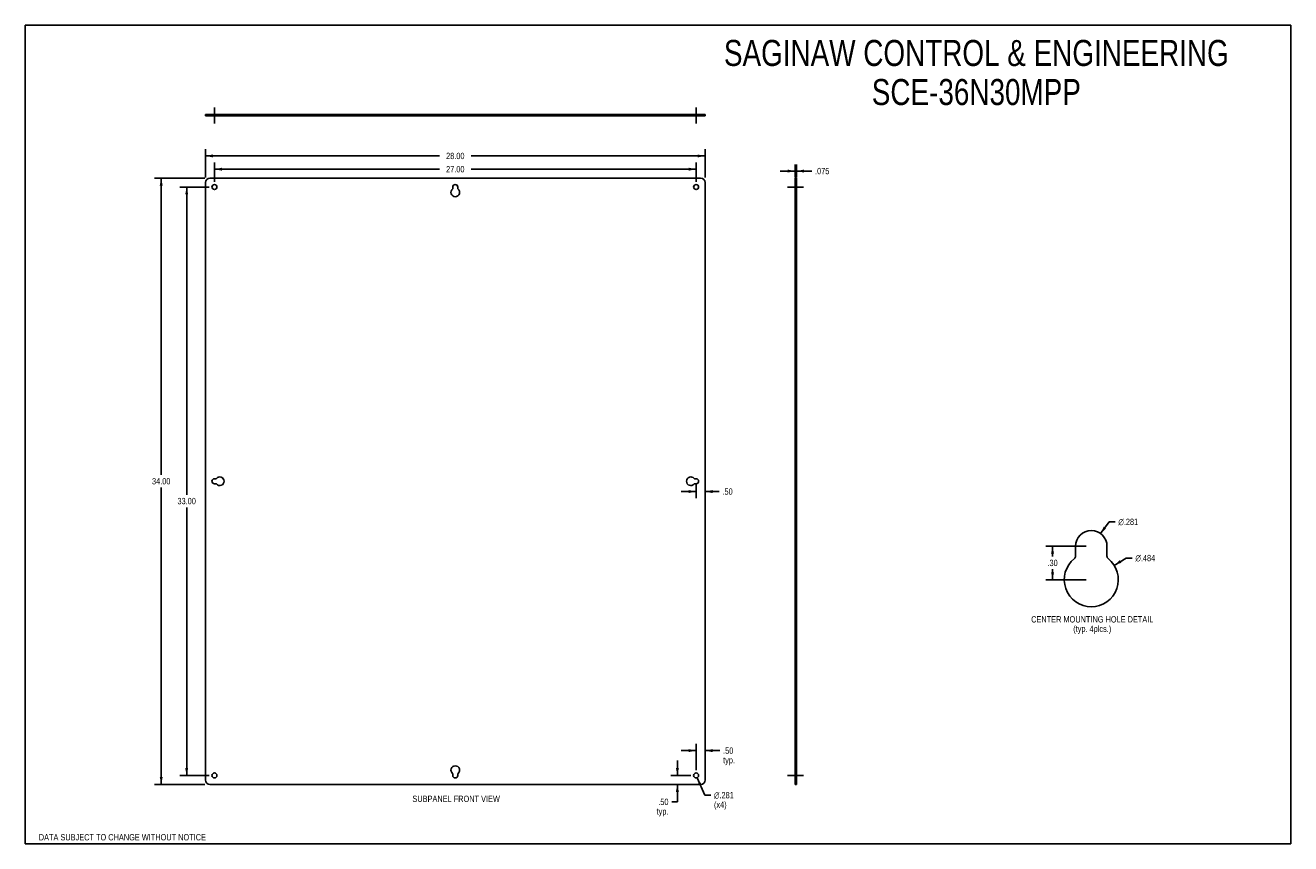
# Model space of a CAD drawing. Header units: inches. Extents: x 0 to 70.9, y 0 to 45.9.
import ezdxf

# ---------------------------------------------------------------- set-up
doc = ezdxf.new("R2010")
doc.units = ezdxf.units.IN
doc.header["$LTSCALE"] = 3.901077
doc.header["$MEASUREMENT"] = 0
doc.linetypes.add('DASHED', pattern=[0.2, 0.1, -0.1])
doc.linetypes.add('HIDDEN', pattern=[0.2, 0.1, -0.1])
doc.layers.get('0').update_dxf_attribs({"linetype": 'CONTINUOUS'})
for name, color, linetype in [('02___PRT_ALL_AXES', 7, 'CONTINUOUS'), ('DIMENSIONS', 7, 'CONTINUOUS'), ('TALLER_AND_WIDER_THAN_22', 7, 'CONTINUOUS')]:
    doc.layers.add(name, color=color, linetype=linetype)
doc.styles.get("Standard").update_dxf_attribs({"font": 'txt', "width": 0.8})
doc.styles.add('TEXTSTYLE_1', font='gdt', dxfattribs={"width": 0.8})
doc.dimstyles.new('DIMSTYLE_1', dxfattribs={"dimtxt": 0.354643, "dimasz": 0.417227, "dimexe": 0.09, "dimexo": 0.07, "dimgap": 0.0425, "dimtad": 0, "dimtih": 1, "dimtoh": 1, "dimzin": 4, "dimdsep": 46, "dimtxsty": 'Standard', "dimblk": '_FILLED', "dimblk1": '_FILLED', "dimblk2": '_FILLED', "dimcen": 0.09, "dimadec": 0, "dimazin": 0, "dimtfac": 1, "dimtofl": 0, "dimtmove": 0, "dimatfit": 3, "dimldrblk": '_FILLED', "dimfxl": 0, "dimtolj": 1, "dimtzin": 4, "dimarcsym": 0})
doc.dimstyles.new('DIMSTYLE_2', dxfattribs={"dimtxt": 0.354643, "dimasz": 0.417227, "dimexe": 0.09, "dimexo": 0.07, "dimgap": 0.09, "dimtad": 0, "dimtih": 1, "dimtoh": 1, "dimdec": 3, "dimlfac": 0.239677, "dimzin": 4, "dimdsep": 46, "dimtxsty": 'Standard', "dimblk": '_FILLED', "dimblk1": '_FILLED', "dimblk2": '_FILLED', "dimcen": 0.09, "dimadec": 0, "dimazin": 0, "dimtfac": 1, "dimtdec": 3, "dimtofl": 0, "dimtmove": 0, "dimatfit": 3, "dimldrblk": '_FILLED', "dimfxl": 0, "dimtolj": 1, "dimtzin": 4, "dimarcsym": 0})
doc.dimstyles.new('DIMSTYLE_3', dxfattribs={"dimtxt": 0.354643, "dimasz": 0.417227, "dimexe": 0.09, "dimexo": 0.07, "dimgap": 0.0425, "dimtad": 0, "dimtih": 1, "dimtoh": 1, "dimlfac": 0.239677, "dimzin": 4, "dimdsep": 46, "dimtxsty": 'Standard', "dimblk": '_FILLED', "dimblk1": '_FILLED', "dimblk2": '_FILLED', "dimcen": 0.09, "dimadec": 0, "dimazin": 0, "dimtfac": 1, "dimtofl": 0, "dimtmove": 0, "dimatfit": 3, "dimldrblk": '_FILLED', "dimfxl": 0, "dimtolj": 1, "dimtzin": 4, "dimarcsym": 0})
doc.dimstyles.new('DIMSTYLE_4', dxfattribs={"dimtxt": 0.354643, "dimasz": 0.417227, "dimexe": 0.09, "dimexo": 0.07, "dimgap": 0.0425, "dimtad": 0, "dimtih": 1, "dimtoh": 1, "dimdec": 3, "dimzin": 4, "dimdsep": 46, "dimtxsty": 'Standard', "dimblk": '_FILLED', "dimblk1": '_FILLED', "dimblk2": '_FILLED', "dimcen": 0.09, "dimadec": 0, "dimazin": 0, "dimtfac": 1, "dimtdec": 3, "dimtofl": 0, "dimtmove": 0, "dimatfit": 3, "dimldrblk": '_FILLED', "dimfxl": 0, "dimtolj": 1, "dimtzin": 4, "dimarcsym": 0})
doc.dimstyles.new('DIMSTYLE_5', dxfattribs={"dimtxt": 0.354643, "dimasz": 0.417227, "dimexe": 0.09, "dimexo": 0.07, "dimgap": 0.09, "dimtad": 0, "dimtih": 1, "dimtoh": 1, "dimdec": 3, "dimzin": 4, "dimdsep": 46, "dimtxsty": 'Standard', "dimblk": '_FILLED', "dimblk1": '_FILLED', "dimblk2": '_FILLED', "dimcen": 0.09, "dimadec": 0, "dimazin": 0, "dimtfac": 1, "dimtdec": 3, "dimtofl": 0, "dimtmove": 0, "dimatfit": 3, "dimldrblk": '_FILLED', "dimfxl": 0, "dimtolj": 1, "dimtzin": 4, "dimarcsym": 0})

# ---------------------------------------------------------------- blocks, each defined once
blk = doc.blocks.new('_FILLED')
at = {"color": 0, "linetype": 'ByBlock'}
blk.add_solid([(0, 0), (-1, 0.2), (-1, -0.2)], dxfattribs=at)
blk = doc.blocks.new('*D1')
at = {"layer": 'DIMENSIONS', "color": 2, "linetype": 'Continuous'}
for p, q in [((37.602, 20.175), (37.602, 19.373)), ((38.102, 20.034), (38.102, 19.373)), ((37.602, 19.748), (36.768, 19.748)), ((38.102, 19.748), (38.9, 19.748))]:
    blk.add_line(p, q, dxfattribs=at)
at = {"layer": 'DIMENSIONS', "color": 2, "linetype": 'Continuous', "xscale": 0.4172274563, "yscale": 0.4172274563, "zscale": 0.4172274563}
blk.add_blockref('_FILLED', (37.602, 19.748), dxfattribs=at)
at = {"layer": 'DIMENSIONS', "color": 2, "linetype": 'Continuous', "xscale": 0.4172274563, "yscale": 0.4172274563, "zscale": 0.4172274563, "rotation": 180}
blk.add_blockref('_FILLED', (38.102, 19.748), dxfattribs=at)
at = {"layer": 'DIMENSIONS', "color": 2, "linetype": 'Continuous', "insert": (39.077, 19.925), "char_height": 0.3546, "width": 0.85114, "attachment_point": 1, "line_spacing_factor": 0.9}
blk.add_mtext('.50', dxfattribs=at)
blk = doc.blocks.new('*D2')
at = {"layer": 'DIMENSIONS', "color": 2, "linetype": 'Continuous'}
for p, q in [((60.27, 17.394), (60.747, 18.05)), ((60.747, 18.05), (61.092, 18.05))]:
    blk.add_line(p, q, dxfattribs=at)
at = {"layer": 'DIMENSIONS', "color": 2, "linetype": 'Continuous', "xscale": 0.4172274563, "yscale": 0.4172274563, "zscale": 0.4172274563, "rotation": 233.938477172}
blk.add_blockref('_FILLED', (60.27, 17.394), dxfattribs=at)
at = {"layer": 'DIMENSIONS', "color": 2, "linetype": 'Continuous', "insert": (61.269, 18.227), "char_height": 0.35464, "width": 1.60772, "attachment_point": 1, "line_spacing_factor": 0.9, "style": 'TEXTSTYLE_1'}
blk.add_mtext('{\\Fgdt;n}\\Ftxt;.281', dxfattribs=at)
blk = doc.blocks.new('*D3')
at = {"layer": 'DIMENSIONS', "color": 2, "linetype": 'Continuous'}
for p, q in [((61.038, 15.607), (61.702, 16.02)), ((61.702, 16.02), (62.046, 16.02))]:
    blk.add_line(p, q, dxfattribs=at)
at = {"layer": 'DIMENSIONS', "color": 2, "linetype": 'Continuous', "xscale": 0.4172274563, "yscale": 0.4172274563, "zscale": 0.4172274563, "rotation": 211.9132840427}
blk.add_blockref('_FILLED', (61.038, 15.607), dxfattribs=at)
at = {"layer": 'DIMENSIONS', "color": 2, "linetype": 'Continuous', "insert": (62.224, 16.198), "char_height": 0.35464, "width": 1.60772, "attachment_point": 1, "line_spacing_factor": 0.9, "style": 'TEXTSTYLE_1'}
blk.add_mtext('{\\Fgdt;n}\\Ftxt;.484', dxfattribs=at)
blk = doc.blocks.new('*D4')
at = {"layer": 'DIMENSIONS', "color": 2, "linetype": 'Continuous'}
for p, q in [((59.46, 16.684), (57.204, 16.684)), ((57.58, 16.684), (57.58, 16.099)), ((57.58, 14.806), (57.58, 15.39)), ((59.46, 14.806), (57.204, 14.806))]:
    blk.add_line(p, q, dxfattribs=at)
at = {"layer": 'DIMENSIONS', "color": 2, "linetype": 'Continuous', "xscale": 0.4172274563, "yscale": 0.4172274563, "zscale": 0.4172274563}
for p, rotation in [((57.58, 16.684), 90), ((57.58, 14.806), 270)]:
    blk.add_blockref('_FILLED', p, dxfattribs=dict(at, rotation=rotation))
at = {"layer": 'DIMENSIONS', "color": 2, "linetype": 'Continuous', "insert": (57.58, 15.922), "char_height": 0.3546, "width": 0.85114, "attachment_point": 2, "line_spacing_factor": 0.9}
blk.add_mtext('.30', dxfattribs=at)
blk = doc.blocks.new('*D5')
at = {"layer": 'DIMENSIONS', "color": 2, "linetype": 'Continuous'}
for p, q in [((43.148, 37.721), (42.314, 37.721)), ((43.148, 37.368), (43.148, 38.096)), ((43.223, 37.368), (43.223, 38.096)), ((43.223, 37.721), (44.09, 37.721))]:
    blk.add_line(p, q, dxfattribs=at)
at = {"layer": 'DIMENSIONS', "color": 2, "linetype": 'Continuous', "xscale": 0.4172274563, "yscale": 0.4172274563, "zscale": 0.4172274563}
blk.add_blockref('_FILLED', (43.148, 37.721), dxfattribs=at)
at = {"layer": 'DIMENSIONS', "color": 2, "linetype": 'Continuous', "xscale": 0.4172274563, "yscale": 0.4172274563, "zscale": 0.4172274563, "rotation": 180}
blk.add_blockref('_FILLED', (43.223, 37.721), dxfattribs=at)
at = {"layer": 'DIMENSIONS', "color": 2, "linetype": 'Continuous', "insert": (44.268, 37.898), "char_height": 0.3546, "width": 1.13486, "attachment_point": 1, "line_spacing_factor": 0.9}
blk.add_mtext('.075', dxfattribs=at)
blk = doc.blocks.new('*D6')
at = {"layer": 'DIMENSIONS', "color": 2, "linetype": 'Continuous'}
for p, q in [((10.06, 37.326), (7.243, 37.326)), ((7.618, 37.326), (7.618, 20.681)), ((7.618, 3.326), (7.618, 19.972)), ((10.06, 3.326), (7.243, 3.326))]:
    blk.add_line(p, q, dxfattribs=at)
at = {"layer": 'DIMENSIONS', "color": 2, "linetype": 'Continuous', "xscale": 0.4172274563, "yscale": 0.4172274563, "zscale": 0.4172274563}
for p, rotation in [((7.618, 37.326), 90), ((7.618, 3.326), 270)]:
    blk.add_blockref('_FILLED', p, dxfattribs=dict(at, rotation=rotation))
at = {"layer": 'DIMENSIONS', "color": 2, "linetype": 'Continuous', "insert": (7.618, 20.504), "char_height": 0.3546, "width": 1.41857, "attachment_point": 2, "line_spacing_factor": 0.9}
blk.add_mtext('34.00', dxfattribs=at)
blk = doc.blocks.new('*D7')
at = {"layer": 'DIMENSIONS', "color": 2, "linetype": 'Continuous'}
for p, q in [((10.31, 36.826), (8.67, 36.826)), ((9.045, 36.826), (9.045, 19.57)), ((9.045, 3.826), (9.045, 18.861)), ((10.31, 3.826), (8.67, 3.826))]:
    blk.add_line(p, q, dxfattribs=at)
at = {"layer": 'DIMENSIONS', "color": 2, "linetype": 'Continuous', "xscale": 0.4172274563, "yscale": 0.4172274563, "zscale": 0.4172274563}
for p, rotation in [((9.045, 36.826), 90), ((9.045, 3.826), 270)]:
    blk.add_blockref('_FILLED', p, dxfattribs=dict(at, rotation=rotation))
at = {"layer": 'DIMENSIONS', "color": 2, "linetype": 'Continuous', "insert": (9.045, 19.392), "char_height": 0.3546, "width": 1.41857, "attachment_point": 2, "line_spacing_factor": 0.9}
blk.add_mtext('33.00', dxfattribs=at)
blk = doc.blocks.new('*D8')
at = {"layer": 'DIMENSIONS', "color": 2, "linetype": 'Continuous'}
for p, q in [((36.551, 3.826), (36.551, 4.661)), ((37.31, 3.826), (36.175, 3.826)), ((36.551, 3.326), (36.551, 2.345)), ((36.551, 2.345), (36.231, 2.345))]:
    blk.add_line(p, q, dxfattribs=at)
at = {"layer": 'DIMENSIONS', "color": 2, "linetype": 'Continuous', "xscale": 0.4172274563, "yscale": 0.4172274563, "zscale": 0.4172274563}
for p, rotation in [((36.551, 3.826), 270), ((36.551, 3.326), 90)]:
    blk.add_blockref('_FILLED', p, dxfattribs=dict(at, rotation=rotation))
at = {"layer": 'DIMENSIONS', "color": 2, "linetype": 'Continuous', "insert": (36.053, 2.522), "char_height": 0.3546, "width": 1.13486, "attachment_point": 3, "line_spacing_factor": 0.9}
blk.add_mtext('.50\\Ptyp.', dxfattribs=at)
blk = doc.blocks.new('*D9')
at = {"layer": 'DIMENSIONS', "color": 2, "linetype": 'Continuous'}
for p, q in [((37.602, 5.22), (36.768, 5.22)), ((37.602, 4.118), (37.602, 5.596)), ((38.102, 5.22), (38.936, 5.22))]:
    blk.add_line(p, q, dxfattribs=at)
at = {"layer": 'DIMENSIONS', "color": 2, "linetype": 'Continuous', "xscale": 0.4172274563, "yscale": 0.4172274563, "zscale": 0.4172274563}
blk.add_blockref('_FILLED', (37.602, 5.22), dxfattribs=at)
at = {"layer": 'DIMENSIONS', "color": 2, "linetype": 'Continuous', "xscale": 0.4172274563, "yscale": 0.4172274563, "zscale": 0.4172274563, "rotation": 180}
blk.add_blockref('_FILLED', (38.102, 5.22), dxfattribs=at)
at = {"layer": 'DIMENSIONS', "color": 2, "linetype": 'Continuous', "insert": (39.114, 5.397), "char_height": 0.3546, "width": 1.13486, "attachment_point": 1, "line_spacing_factor": 0.9}
blk.add_mtext('.50\\Ptyp.', dxfattribs=at)
blk = doc.blocks.new('*D10')
at = {"layer": 'DIMENSIONS', "color": 2, "linetype": 'Continuous'}
for p, q in [((37.659, 3.697), (38.085, 2.72)), ((38.085, 2.72), (38.425, 2.72))]:
    blk.add_line(p, q, dxfattribs=at)
at = {"layer": 'DIMENSIONS', "color": 2, "linetype": 'Continuous', "xscale": 0.4172274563, "yscale": 0.4172274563, "zscale": 0.4172274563, "rotation": 113.5915523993}
blk.add_blockref('_FILLED', (37.659, 3.697), dxfattribs=at)
at = {"layer": 'DIMENSIONS', "color": 2, "linetype": 'Continuous', "insert": (38.603, 2.897), "char_height": 0.35464, "width": 1.60772, "attachment_point": 1, "line_spacing_factor": 0.9, "style": 'TEXTSTYLE_1'}
blk.add_mtext('{\\Fgdt;n}\\Ftxt;.281\\P(x4)', dxfattribs=at)
blk = doc.blocks.new('*D11')
at = {"layer": 'DIMENSIONS', "color": 2, "linetype": 'Continuous'}
for p, q in [((10.102, 37.368), (10.102, 38.943)), ((10.102, 38.568), (23.216, 38.568)), ((38.102, 38.568), (24.989, 38.568)), ((38.102, 37.368), (38.102, 38.943))]:
    blk.add_line(p, q, dxfattribs=at)
at = {"layer": 'DIMENSIONS', "color": 2, "linetype": 'Continuous', "xscale": 0.4172274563, "yscale": 0.4172274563, "zscale": 0.4172274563, "rotation": 180}
blk.add_blockref('_FILLED', (10.102, 38.568), dxfattribs=at)
at = {"layer": 'DIMENSIONS', "color": 2, "linetype": 'Continuous', "xscale": 0.4172274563, "yscale": 0.4172274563, "zscale": 0.4172274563}
blk.add_blockref('_FILLED', (38.102, 38.568), dxfattribs=at)
at = {"layer": 'DIMENSIONS', "color": 2, "linetype": 'Continuous', "insert": (24.102, 38.745), "char_height": 0.3546, "width": 1.41857, "attachment_point": 2, "line_spacing_factor": 0.9}
blk.add_mtext('28.00', dxfattribs=at)
blk = doc.blocks.new('*D12')
at = {"layer": 'DIMENSIONS', "color": 2, "linetype": 'Continuous'}
for p, q in [((10.602, 37.118), (10.602, 38.201)), ((10.602, 37.826), (23.216, 37.826)), ((37.602, 37.826), (24.989, 37.826)), ((37.602, 37.118), (37.602, 38.201))]:
    blk.add_line(p, q, dxfattribs=at)
at = {"layer": 'DIMENSIONS', "color": 2, "linetype": 'Continuous', "xscale": 0.4172274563, "yscale": 0.4172274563, "zscale": 0.4172274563, "rotation": 180}
blk.add_blockref('_FILLED', (10.602, 37.826), dxfattribs=at)
at = {"layer": 'DIMENSIONS', "color": 2, "linetype": 'Continuous', "xscale": 0.4172274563, "yscale": 0.4172274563, "zscale": 0.4172274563}
blk.add_blockref('_FILLED', (37.602, 37.826), dxfattribs=at)
at = {"layer": 'DIMENSIONS', "color": 2, "linetype": 'Continuous', "insert": (24.102, 38.003), "char_height": 0.3546, "width": 1.41857, "attachment_point": 2, "line_spacing_factor": 0.9}
blk.add_mtext('27.00', dxfattribs=at)

msp = doc.modelspace()

# ---------------------------------------------------------------- linework, layer by layer
at = {"color": 7, "linetype": 'Continuous'}
for p, q in [((0, 0), (0, 45.895)), ((0, 45.895), (70.9287, 45.895)), ((70.9287, 0), (70.9287, 45.895)), ((10.1024, 40.889), (10.1024, 40.814)), ((10.1024, 40.889), (38.1024, 40.889)), ((10.3524, 40.889), (10.3524, 40.814)), ((37.8524, 40.889), (37.8524, 40.814)), ((38.1024, 40.889), (38.1024, 40.814)), ((43.2233, 37.3262), (43.1483, 37.3262)), ((43.2233, 37.0762), (43.1483, 37.0762)), ((43.2233, 3.3262), (43.2233, 37.3262)), ((43.2233, 3.5762), (43.1483, 3.5762)), ((43.2233, 3.3262), (43.1483, 3.3262)), ((0, 0), (70.9287, 0))]:
    msp.add_line(p, q, dxfattribs=at)
at = {"color": 3, "linetype": 'Continuous'}
for p, q in [((38.1024, 40.814), (10.1024, 40.814)), ((10.1024, 37.0762), (10.1024, 3.5762)), ((37.8524, 37.3262), (10.3524, 37.3262)), ((38.1024, 3.5762), (38.1024, 37.0762)), ((43.1483, 3.3262), (43.1483, 37.3262)), ((10.3524, 3.3262), (37.8524, 3.3262))]:
    msp.add_line(p, q, dxfattribs=at)
for centre, start, end in [((10.3524, 37.0762), 90, 180), ((37.8524, 37.0762), 0, 90), ((10.3524, 3.5762), 180, 270), ((37.8524, 3.5762), 270, 360)]:
    msp.add_arc(centre, 0.25, start, end, dxfattribs=at)
at = {"layer": '02___PRT_ALL_AXES', "color": 2, "linetype": 'DASHED'}
for p, q in [((10.6024, 40.889), (10.6024, 41.3063)), ((37.6024, 40.889), (37.6024, 41.3063)), ((10.6024, 40.3968), (10.6024, 40.814)), ((37.6024, 40.3968), (37.6024, 40.814)), ((42.7311, 36.8262), (43.1483, 36.8262)), ((43.2233, 36.8262), (43.6406, 36.8262)), ((42.7311, 3.8262), (43.1483, 3.8262)), ((43.2233, 3.8262), (43.6406, 3.8262))]:
    msp.add_line(p, q, dxfattribs=at)
at = {"layer": '02___PRT_ALL_AXES', "color": 8, "linetype": 'HIDDEN'}
for p, q in [((10.4619, 40.889), (10.4619, 40.814)), ((10.4619, 40.889), (11.1444, 40.889)), ((10.4619, 40.814), (11.1444, 40.814)), ((10.6024, 40.814), (10.6024, 40.889)), ((10.6905, 40.814), (10.6905, 40.889)), ((10.7138, 40.814), (10.7138, 40.889)), ((10.7429, 40.889), (10.7429, 40.814)), ((11.1444, 40.889), (11.1444, 40.814)), ((23.8604, 40.889), (23.8604, 40.814)), ((23.8604, 40.889), (24.3444, 40.889)), ((23.8604, 40.814), (24.3444, 40.814)), ((23.9507, 40.814), (23.9507, 40.889)), ((23.9619, 40.889), (23.9619, 40.814)), ((24.2429, 40.889), (24.2429, 40.814)), ((24.2541, 40.814), (24.2541, 40.889)), ((24.3444, 40.889), (24.3444, 40.814)), ((37.0604, 40.889), (37.7429, 40.889)), ((37.0604, 40.889), (37.0604, 40.814)), ((37.0604, 40.814), (37.7429, 40.814)), ((37.4619, 40.889), (37.4619, 40.814)), ((37.4909, 40.814), (37.4909, 40.889)), ((37.5143, 40.814), (37.5143, 40.889)), ((37.6024, 40.814), (37.6024, 40.889)), ((37.7429, 40.889), (37.7429, 40.814)), ((43.1483, 36.9667), (43.1483, 36.2842)), ((43.2233, 36.9667), (43.1483, 36.9667)), ((43.2233, 36.9667), (43.2233, 36.2842)), ((43.1483, 36.8262), (43.2233, 36.8262)), ((43.1483, 36.7381), (43.2233, 36.7381)), ((43.1483, 36.7148), (43.2233, 36.7148)), ((43.2233, 36.6857), (43.1483, 36.6857)), ((43.2233, 36.2842), (43.1483, 36.2842)), ((43.1483, 20.5682), (43.1483, 20.0842)), ((43.2233, 20.5682), (43.1483, 20.5682)), ((43.1483, 20.4779), (43.2233, 20.4779)), ((43.2233, 20.4667), (43.1483, 20.4667)), ((43.2233, 20.1857), (43.1483, 20.1857)), ((43.1483, 20.1745), (43.2233, 20.1745)), ((43.2233, 20.0842), (43.1483, 20.0842)), ((43.2233, 20.5682), (43.2233, 20.0842)), ((43.2233, 4.3682), (43.1483, 4.3682)), ((43.1483, 4.3682), (43.1483, 3.6857)), ((43.2233, 4.3682), (43.2233, 3.6857)), ((43.2233, 3.9667), (43.1483, 3.9667)), ((43.1483, 3.9377), (43.2233, 3.9377)), ((43.1483, 3.9143), (43.2233, 3.9143)), ((43.1483, 3.8262), (43.2233, 3.8262)), ((43.2233, 3.6857), (43.1483, 3.6857))]:
    msp.add_line(p, q, dxfattribs=at)
at = {"layer": '02___PRT_ALL_AXES', "color": 3, "linetype": 'Continuous'}
for p, q in [((23.9619, 36.7381), (23.9619, 36.8262)), ((24.2429, 36.8262), (24.2429, 36.7381)), ((10.6024, 20.4667), (10.6905, 20.4667)), ((10.6905, 20.1857), (10.6024, 20.1857)), ((37.5143, 20.4667), (37.6024, 20.4667)), ((37.6024, 20.1857), (37.5143, 20.1857)), ((23.9619, 3.8262), (23.9619, 3.9143)), ((24.2429, 3.9143), (24.2429, 3.8262))]:
    msp.add_line(p, q, dxfattribs=at)
for centre in [(10.6024, 36.8262), (37.6024, 36.8262), (10.6024, 3.8262), (37.6024, 3.8262)]:
    msp.add_circle(centre, 0.1405, dxfattribs=at)
for centre, radius, start, end in [((24.1024, 36.8262), 0.1405, 0, 180), ((24.1024, 36.5262), 0.242, 128.817237, 51.182763), ((23.9319, 36.7381), 0.03, 308.817237, 360), ((24.2729, 36.7381), 0.03, 180, 231.182763), ((10.6024, 20.3262), 0.1405, 90, 270), ((10.6905, 20.4967), 0.03, 270, 321.182763), ((10.6905, 20.1557), 0.03, 38.817237, 90), ((10.9024, 20.3262), 0.242, 218.817237, 141.182763), ((37.3024, 20.3262), 0.242, 38.817237, 321.182763), ((37.5143, 20.4967), 0.03, 218.817237, 270), ((37.5143, 20.1557), 0.03, 90, 141.182763), ((37.6024, 20.3262), 0.1405, 270, 90), ((24.1024, 4.1262), 0.242, 308.817237, 231.182763), ((23.9319, 3.9143), 0.03, 0, 51.182763), ((24.1024, 3.8262), 0.1405, 180, 360), ((24.2729, 3.9143), 0.03, 128.817237, 180)]:
    msp.add_arc(centre, radius, start, end, dxfattribs=at)
at = {"layer": 'TALLER_AND_WIDER_THAN_22', "color": 3, "linetype": 'Continuous'}
for p, q in [((58.8732, 16.1324), (58.8732, 16.6836)), ((60.6318, 16.6836), (60.6318, 16.1324))]:
    msp.add_line(p, q, dxfattribs=at)
for centre, radius, start, end in [((59.7525, 16.6836), 0.8793, 0, 180), ((59.7525, 14.8061), 1.5145, 128.817237, 51.182763), ((58.6855, 16.1324), 0.1878, 308.817237, 360), ((60.8196, 16.1324), 0.1878, 180, 231.182763)]:
    msp.add_arc(centre, radius, start, end, dxfattribs=at)

# ---------------------------------------------------------------- texts
at = {"layer": 'DIMENSIONS', "color": 2, "linetype": 'Continuous', "attachment_point": 2, "line_spacing_factor": 0.9}
for s, insert, char_height, width in [('SAGINAW CONTROL & ENGINEERING\\PSCE-36N30MPP', (53.3078, 45.0734), 1.460296, 33.878869), ('CENTER MOUNTING HOLE DETAIL\\P(typ. 4plcs.)', (59.8061, 12.76), 0.354643, 7.660296), ('SUBPANEL FRONT VIEW', (24.1508, 2.6946), 0.354643, 5.390579), ('DATA SUBJECT TO CHANGE WITHOUT NOTICE', (5.4401, 0.5394), 0.354643, 10.497443)]:
    msp.add_mtext(s, dxfattribs=dict(at, insert=insert, char_height=char_height, width=width))

# ---------------------------------------------------------------- dimensions: what is measured, and where the dimension line sits
at = {"layer": 'DIMENSIONS', "color": 2, "linetype": 'Continuous'}
for base, p1, p2, dimstyle, picture, middle in [((38.1024, 38.5676), (10.1024, 37.2983), (38.1024, 37.2983), 'DIMSTYLE_1', '*D11', (24.1024, 38.5676)), ((37.6024, 37.8258), (10.6024, 37.0483), (37.6024, 37.0483), 'DIMSTYLE_1', '*D12', (24.1024, 37.8258)), ((43.2233, 37.7206), (43.1483, 38.1661), (43.2233, 38.1661), 'DIMSTYLE_4', '*D5', (44.8352, 37.7206)), ((38.1024, 19.7481), (37.6024, 20.2447), (38.1024, 19.3026), 'DIMSTYLE_1', '*D1', (39.5024, 19.7481))]:
    dim = msp.add_linear_dim(base=base, p1=p1, p2=p2, dimstyle=dimstyle, dxfattribs=at)
    dim.commit()
    dim.dimension.update_dxf_attribs({"geometry": picture, "text_midpoint": middle, "dimtype": 160})
for base, p1, p2, angle, dimstyle, picture, middle in [((7.6184, 37.3262), (10.1303, 3.3262), (10.1303, 37.3262), 90, 'DIMSTYLE_1', '*D6', (7.6184, 20.3262)), ((9.0453, 3.8262), (10.3803, 36.8262), (10.3803, 3.8262), 270, 'DIMSTYLE_1', '*D7', (9.0453, 19.2152)), ((57.5798, 14.8061), (59.5305, 16.6836), (59.5305, 14.8061), 270, 'DIMSTYLE_3', '*D4', (57.5798, 15.7448))]:
    dim = msp.add_linear_dim(base=base, p1=p1, p2=p2, angle=angle, dimstyle=dimstyle, dxfattribs=at)
    dim.commit()
    dim.dimension.update_dxf_attribs({"geometry": picture, "text_midpoint": middle, "dimtype": 160})
for p1, p2, picture, middle in [((60.270122, 17.394427), (59.234908, 15.972789), '*D2', (62.072776, 18.049841)), ((61.0381, 15.6067), (58.4669, 14.0054), '*D3', (63.0277, 16.0203))]:
    dim = msp.add_diameter_dim_2p(p1=p1, p2=p2, dimstyle='DIMSTYLE_2', dxfattribs=at)
    dim.commit()
    dim.dimension.update_dxf_attribs({"geometry": picture, "text_midpoint": middle, "dimtype": 163})
for base, p1, p2, angle, picture, middle in [((37.6024, 5.2201), (38.1024, 3.5762), (37.6024, 4.0483), 180, '*D9', (39.681, 4.9541)), ((36.5506, 3.8262), (37.8524, 3.3262), (37.3803, 3.8262), 90, '*D8', (35.486, 2.0787))]:
    dim = msp.add_linear_dim(base=base, p1=p1, p2=p2, angle=angle, text='<>\\Ptyp.', dimstyle='DIMSTYLE_1', dxfattribs=at)
    dim.commit()
    dim.dimension.update_dxf_attribs({"geometry": picture, "text_midpoint": middle, "dimtype": 160})
dim = msp.add_diameter_dim_2p(p1=(37.6586, 3.6975), p2=(37.5462, 3.955), text='<>\\P(x4)', dimstyle='DIMSTYLE_5', dxfattribs=at)
dim.commit()
dim.dimension.update_dxf_attribs({"geometry": '*D10', "text_midpoint": (39.4066, 2.4541), "dimtype": 163})

doc.saveas('drawing.dxf')
